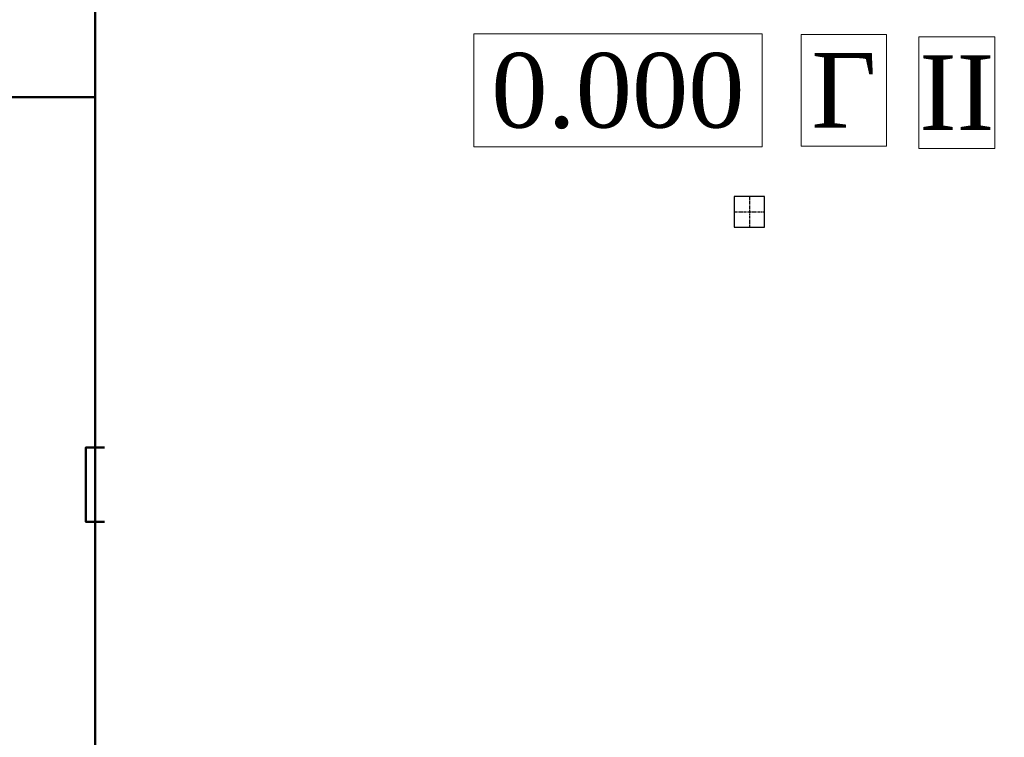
# Model space of a CAD drawing. Header units: millimetres. Extents: x 196 to 2027204, y -221452 to 153872.
# Tile 13 of 256: x 1096483 to 1101769, y -205782 to -201928. Entities that reach past the tile are written whole.
import ezdxf
from ezdxf.enums import TextEntityAlignment as Align

# ---------------------------------------------------------------- set-up
doc = ezdxf.new("R2010")
doc.units = ezdxf.units.MM
doc.linetypes.add('CENTER', pattern=[50.8, 31.75, -6.35, 6.35, -6.35])
doc.layers.add('Эл.линия силовых сетей', color=1, linetype='Continuous', lineweight=50)
doc.layers.add('электрика', color=1, linetype='Continuous', lineweight=140)
doc.styles.add('TIMES NEW', font='times.ttf')
doc.styles.add('Times New Roman', font='times.ttf')

# ---------------------------------------------------------------- blocks, each defined once
blk = doc.blocks.new('Лоток')
at = {"layer": 'Эл.линия силовых сетей', "color": 85, "lineweight": 50, "ltscale": 50}
blk.add_lwpolyline([(-200, 100), (-200, 0), (200, 0), (200, 100)], dxfattribs=at)

msp = doc.modelspace()

# ---------------------------------------------------------------- linework, layer by layer
at = {"color": 7, "linetype": 'CENTER', "lineweight": 25, "ltscale": 0.5}
for p, q in [((1100400.3, -202877.3), (1100400.3, -203041.7)), ((1100318.1, -202959.5), (1100482.5, -202959.5))]:
    msp.add_line(p, q, dxfattribs=at)
at = {"color": 0, "lineweight": 0, "ltscale": 10}
for points in [[(1098920.3, -202003.3), (1100468.7, -202003.3), (1100468.7, -202611.7), (1098920.3, -202611.7), (1098920.3, -202003.3)], [(1100678.6, -202007.4), (1101137.3, -202007.4), (1101137.3, -202607.4), (1100678.6, -202607.4), (1100678.6, -202007.4)], [(1101309.6, -202020.2), (1101717.8, -202020.2), (1101717.8, -202620.2), (1101309.6, -202620.2), (1101309.6, -202020.2)]]:
    msp.add_lwpolyline(points, dxfattribs=at)
at = {"color": 252, "lineweight": 30, "ltscale": 10}
msp.add_lwpolyline([(1100318.1, -203041.7), (1100482.5, -203041.7), (1100482.5, -202877.3), (1100318.1, -202877.3), (1100318.1, -203041.7)], dxfattribs=at)
at = {"layer": 'Эл.линия силовых сетей', "color": 1, "linetype": 'ByBlock', "lineweight": 50}
for points in [[(1096106.8, -199319.5), (1096888.6, -199319.5), (1096888.6, -202343.9), (1096888.6, -208461.1), (1103303.4, -208461.1), (1103303.4, -208797.5)], [(1101094.8, -199956.8), (1101094.8, -200156.8), (1096888.6, -200156.8), (1096888.6, -202343.9), (1096888.6, -208461.1), (1102832.7, -208461.1), (1102832.7, -208794.5)]]:
    msp.add_lwpolyline(points, dxfattribs=at)
at = {"layer": 'Эл.линия силовых сетей', "color": 1, "linetype": 'ByBlock', "lineweight": 50, "elevation": 0}
msp.add_lwpolyline([(1093024.8, -203405), (1093186, -203405), (1093186, -202343.9), (1096888.6, -202343.9), (1096888.6, -208461.1), (1103836.8, -208461.1), (1103836.8, -208797.5)], dxfattribs=at)

# ---------------------------------------------------------------- block references
at = {"layer": 'Эл.линия силовых сетей', "color": 1, "lineweight": 30, "rotation": 270}
msp.add_blockref('Лоток', (1096838.6, -204425.5), dxfattribs=at)

# ---------------------------------------------------------------- texts
at = {"color": 0, "lineweight": 0, "ltscale": 10, "style": 'TIMES NEW'}
for s, p in [('0.000', (1099694.5, -202307.5)), ('Г', (1100908, -202307.4)), ('II', (1101513.7, -202320.2))]:
    msp.add_text(s, height=400, dxfattribs=at).set_placement(p, align=Align.MIDDLE_CENTER)
at = {"layer": 'электрика', "color": 0, "lineweight": 25, "insert": (1031891.3, -203601.7), "char_height": 250, "width": 1668.47, "attachment_point": 1, "style": 'Times New Roman'}
msp.add_mtext('\\pi-191.90052;{\\LВА47-100-3P}\\P\\pi529.62074;80А', dxfattribs=at)

doc.saveas('drawing.dxf')
